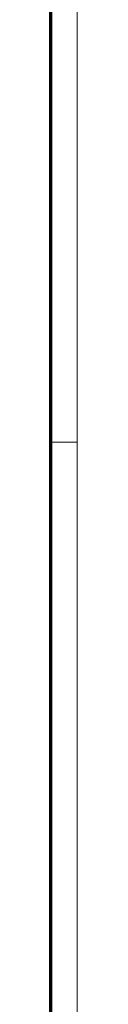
# Model space of a CAD drawing. Extents: x 229 to 926, y 37 to 878.
# Tile 65 of 201: x 921 to 926, y 226 to 415. Entities that reach past the tile are written whole.
import ezdxf
from ezdxf.lldxf.tags import DXFTag

# ---------------------------------------------------------------- set-up
doc = ezdxf.new("R2010")
doc.units = 0
doc.layers.get('0').update_dxf_attribs({"linetype": 'fein_strichliert', "lineweight": 13})
doc.layers.add('X_BI_Geometrie', color=7, linetype='Continuous', lineweight=13)
tags = doc.linetypes.add('fein_strichliert', pattern=[4, 1, -2, 1]).pattern_tags.tags
tags[8:9] = [DXFTag(74, 4), DXFTag(75, 0), DXFTag(340, '0'), DXFTag(46, 0.0), DXFTag(50, 0.0), DXFTag(44, 0.0), DXFTag(45, 0.0)]
tags[6:7] = [DXFTag(74, 4), DXFTag(75, 0), DXFTag(340, '0'), DXFTag(46, 0.0), DXFTag(50, 0.0), DXFTag(44, 0.0), DXFTag(45, 0.0)]
tags[4:5] = [DXFTag(74, 4), DXFTag(75, 0), DXFTag(340, '0'), DXFTag(46, 0.0), DXFTag(50, 0.0), DXFTag(44, 0.0), DXFTag(45, 0.0)]

# ---------------------------------------------------------------- blocks, each defined once
blk = doc.blocks.new('Blockreferenz-A03CP9SJA9', base_point=(228.98, 36.58))
at = {"color": 0, "linetype": 'ByBlock', "lineweight": -2, "ltscale": 0.13}
for p, q in [((925.98, 877.58), (925.98, 36.58)), ((925.98, 333.58), (920.98, 333.58))]:
    blk.add_line(p, q, dxfattribs=at)
at = {"color": 0, "linetype": 'ByBlock', "lineweight": 70, "ltscale": 0.7}
blk.add_line((920.98, 41.58), (920.98, 872.58), dxfattribs=at)

msp = doc.modelspace()

# ---------------------------------------------------------------- block references
at = {"layer": 'X_BI_Geometrie', "ltscale": 0.13}
msp.add_blockref('Blockreferenz-A03CP9SJA9', (228.98, 36.58), dxfattribs=at)

doc.saveas('drawing.dxf')
